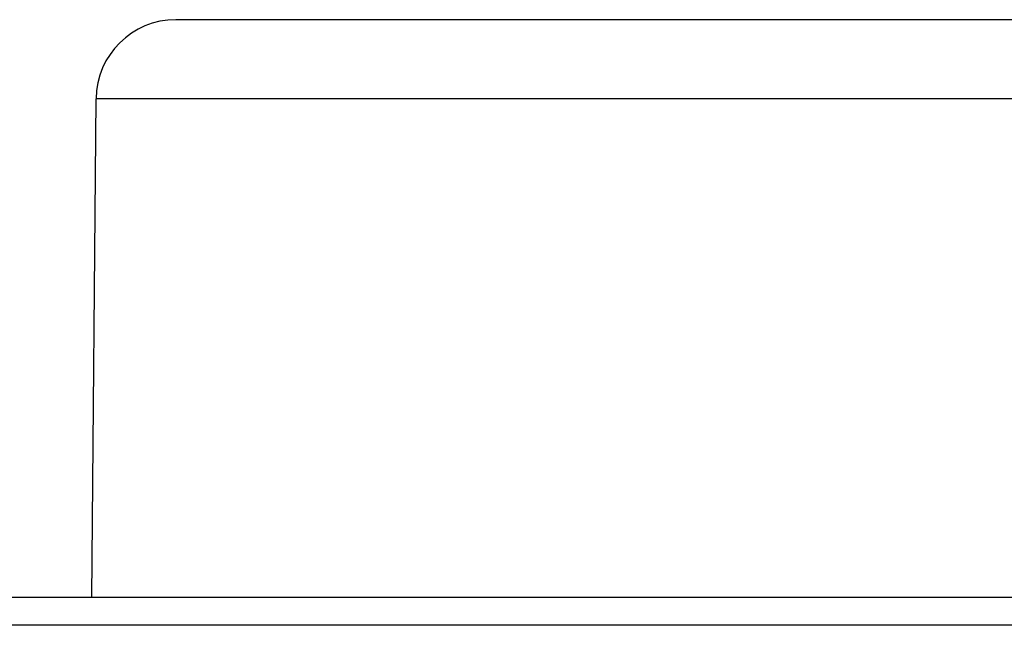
# Model space of a CAD drawing. Header units: centimetres. Extents: x 4745 to 39369, y 17389 to 19524.
# Tile 173 of 188: x 37105 to 37112, y 18683 to 18688. Entities that reach past the tile are written whole.
import ezdxf

# ---------------------------------------------------------------- set-up
doc = ezdxf.new("R2010")
doc.units = ezdxf.units.CM
doc.layers.add('$_urządzenia', color=250, linetype='Continuous')

# ---------------------------------------------------------------- blocks, each defined once
blk = doc.blocks.new('A$C92957c0b')
at = {"layer": '$_urządzenia'}
for p, q in [((-55, 0), (-88.535, 0)), ((55, 0), (-55, 0)), ((-92.753, -29), (-92.535, -3.965)), ((92.535, -3.965), (-92.535, -3.965)), ((0, -29), (-298.6, -29)), ((0, -30.4), (-300, -30.4))]:
    blk.add_line(p, q, dxfattribs=at)
blk.add_arc((-88.535, -4), 4, 90, 179.5, dxfattribs=at)

msp = doc.modelspace()

# ---------------------------------------------------------------- block references
at = {"layer": '$_urządzenia', "xscale": 0.15, "yscale": 0.15, "zscale": 0.15}
msp.add_blockref('A$C92957c0b', (37119.2791, 18687.7762), dxfattribs=at)

doc.saveas('drawing.dxf')
